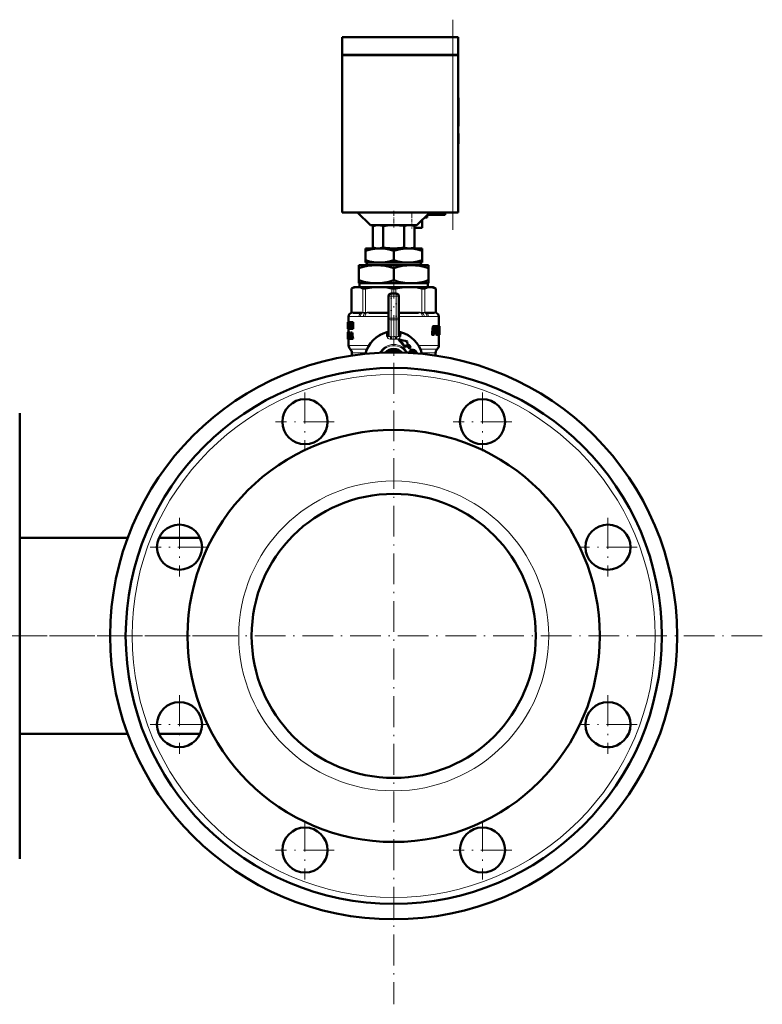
# Model space of a CAD drawing. Extents: x -1976 to 2357, y -1962 to 888.
# Tile 48 of 53: x 2069 to 2357, y -527 to -145. Entities that reach past the tile are written whole.
import ezdxf

# ---------------------------------------------------------------- set-up
doc = ezdxf.new("R2010")
doc.units = 0
doc.linetypes.add('DASHDOT', pattern=[18.5, 12, -3, 0.5, -3])

msp = doc.modelspace()

# ---------------------------------------------------------------- linework, layer by layer
at = {"color": 7, "linetype": 'DASHDOT', "lineweight": 18}
for p, q in [((2237.44, -226.39), (2237.44, -144.79)), ((2214.44, -240.99), (2214.44, -527.08)), ((2180, -289.51), (2180, -312.26)), ((2248.88, -289.51), (2248.88, -312.26)), ((2191.38, -300.89), (2168.62, -300.89)), ((2260.26, -300.89), (2237.51, -300.89)), ((2131.29, -338.22), (2131.29, -360.97)), ((2297.59, -338.22), (2297.59, -360.97)), ((2142.67, -349.6), (2119.92, -349.6)), ((2308.97, -349.6), (2286.22, -349.6)), ((2148.36, -384.04), (2039.19, -384.04)), ((2357.48, -384.04), (2071.4, -384.04)), ((2131.29, -407.1), (2131.29, -429.85)), ((2297.59, -407.1), (2297.59, -429.85)), ((2142.67, -418.48), (2119.92, -418.48)), ((2308.97, -418.48), (2286.22, -418.48)), ((2180, -455.81), (2180, -478.56)), ((2248.88, -455.81), (2248.88, -478.56)), ((2191.38, -467.19), (2168.62, -467.19)), ((2260.26, -467.19), (2237.51, -467.19))]:
    msp.add_line(p, q, dxfattribs=at)
at = {"color": 7, "lineweight": 50}
for p, q in [((2194.44, -151.59), (2237.44, -151.59)), ((2194.44, -158.49), (2194.44, -151.59)), ((2239.44, -151.59), (2237.44, -151.59)), ((2239.44, -158.49), (2239.44, -151.59)), ((2194.44, -158.49), (2237.44, -158.49)), ((2194.44, -158.59), (2237.44, -158.59)), ((2194.44, -158.59), (2194.44, -219.59)), ((2194.54, -158.59), (2194.54, -158.49)), ((2239.44, -158.49), (2237.44, -158.49)), ((2237.44, -158.59), (2238.86, -158.59)), ((2238.86, -158.59), (2239.44, -158.59)), ((2239.34, -158.59), (2239.34, -158.49)), ((2239.44, -219.59), (2239.44, -158.59)), ((2239.44, -175.15), (2239.54, -175.15)), ((2239.54, -175.15), (2239.54, -176.67)), ((2239.44, -176.67), (2239.54, -176.67)), ((2239.54, -176.63), (2239.54, -177.62)), ((2239.54, -182.61), (2239.54, -176.67)), ((2239.54, -177.62), (2239.54, -178.62)), ((2239.54, -178.62), (2239.54, -180.62)), ((2239.54, -180.62), (2239.54, -181.26)), ((2239.54, -181.26), (2239.54, -186.19)), ((2239.54, -185.84), (2239.54, -182.61)), ((2239.44, -185.84), (2239.54, -185.84)), ((2239.44, -186.19), (2239.54, -186.19)), ((2239.44, -188.94), (2239.54, -188.94)), ((2239.44, -188.95), (2239.54, -188.95)), ((2239.44, -189.04), (2239.54, -189.04)), ((2239.54, -188.95), (2239.54, -188.94)), ((2239.54, -189.11), (2239.54, -188.95)), ((2239.54, -189.04), (2239.54, -192.92)), ((2239.44, -192.92), (2239.54, -192.92)), ((2239.44, -193.04), (2239.54, -193.04)), ((2239.54, -193.04), (2239.54, -192.92)), ((2194.44, -219.59), (2237.44, -219.59)), ((2205.44, -224.59), (2200.44, -219.59)), ((2228.44, -219.59), (2223.44, -224.59)), ((2226.44, -221.59), (2227.44, -221.59)), ((2234.44, -220.59), (2227.44, -220.59)), ((2227.44, -221.59), (2227.44, -220.59)), ((2234.44, -219.59), (2234.44, -220.59)), ((2238.86, -219.59), (2237.44, -219.59)), ((2239.44, -219.59), (2238.86, -219.59)), ((2205.44, -224.59), (2223.44, -224.59)), ((2207.44, -224.59), (2206.31, -224.89)), ((2206.31, -224.89), (2206.31, -233.29)), ((2210.35, -224.88), (2210.35, -233.3)), ((2218.44, -224.87), (2218.44, -233.31)), ((2221.44, -224.59), (2222.48, -224.86)), ((2222.48, -224.86), (2222.48, -233.32)), ((2225.44, -225.59), (2225.44, -222.59)), ((2222.48, -225.59), (2225.44, -225.59)), ((2203.44, -233.59), (2203.44, -234.57)), ((2208.94, -233.59), (2203.44, -233.59)), ((2203.44, -238.17), (2203.44, -234.57)), ((2207.41, -233.59), (2206.31, -233.29)), ((2207.41, -233.59), (2213.82, -233.59)), ((2219.94, -233.59), (2208.94, -233.59)), ((2215.06, -233.59), (2213.82, -233.59)), ((2214.44, -238.17), (2214.44, -234.57)), ((2215.06, -233.59), (2219.98, -233.59)), ((2225.44, -233.59), (2219.94, -233.59)), ((2220.96, -233.59), (2219.98, -233.59)), ((2220.96, -233.59), (2221.47, -233.59)), ((2221.47, -233.59), (2222.48, -233.32)), ((2225.44, -233.59), (2225.44, -234.57)), ((2225.44, -238.17), (2225.44, -234.57)), ((2200.94, -241.29), (2200.94, -240.09)), ((2207.69, -240.09), (2200.94, -240.09)), ((2203.44, -239.09), (2203.44, -238.17)), ((2207.59, -239.09), (2203.44, -239.09)), ((2203.96, -240.09), (2203.96, -239.09)), ((2207.59, -239.09), (2210.29, -239.09)), ((2221.19, -240.09), (2207.69, -240.09)), ((2218.59, -239.09), (2210.29, -239.09)), ((2218.59, -239.09), (2221.29, -239.09)), ((2227.94, -240.09), (2221.19, -240.09)), ((2225.44, -239.09), (2221.29, -239.09)), ((2224.92, -239.09), (2224.92, -240.09)), ((2225.44, -238.17), (2225.44, -239.09)), ((2227.94, -240.09), (2227.94, -241.29)), ((2200.94, -245.96), (2200.94, -241.29)), ((2214.44, -245.96), (2214.44, -241.29)), ((2227.94, -245.96), (2227.94, -241.29)), ((2200.94, -247.09), (2200.94, -245.96)), ((2206.03, -247.09), (2200.94, -247.09)), ((2201.22, -247.09), (2201.22, -248.59)), ((2206.03, -247.09), (2209.35, -247.09)), ((2219.53, -247.09), (2209.35, -247.09)), ((2219.53, -247.09), (2222.85, -247.09)), ((2227.94, -247.09), (2222.85, -247.09)), ((2227.66, -248.59), (2227.66, -247.09)), ((2227.94, -245.96), (2227.94, -247.09)), ((2199.14, -248.59), (2198.05, -249.22)), ((2198.2, -249.14), (2198.05, -249.22)), ((2198.05, -258.44), (2198.05, -249.22)), ((2199.14, -248.59), (2200.31, -248.59)), ((2200.31, -248.59), (2208.59, -248.59)), ((2208.59, -248.59), (2220.3, -248.59)), ((2212.44, -260.67), (2212.44, -252.09)), ((2213.44, -251.09), (2215.44, -251.09)), ((2216.44, -252.09), (2216.44, -260.67)), ((2220.3, -248.59), (2228.58, -248.59)), ((2228.58, -248.59), (2229.74, -248.59)), ((2229.74, -248.59), (2230.84, -249.22)), ((2230.84, -249.22), (2230.69, -249.14)), ((2230.84, -258.44), (2230.84, -249.22)), ((2201.64, -258.59), (2198.6, -258.59)), ((2212.18, -258.59), (2204.84, -258.59)), ((2224.04, -258.59), (2216.71, -258.59)), ((2230.28, -258.59), (2227.24, -258.59)), ((2196.66, -262.2), (2196.64, -262.33)), ((2196.64, -262.33), (2196.64, -263.41)), ((2196.64, -263.41), (2196.64, -263.46)), ((2196.64, -263.46), (2196.64, -263.53)), ((2196.64, -263.53), (2196.64, -264.59)), ((2196.65, -263.45), (2196.67, -263.45)), ((2196.66, -262.2), (2196.67, -262.2)), ((2196.67, -262.2), (2196.81, -262.2)), ((2196.67, -264.77), (2196.67, -262.2)), ((2196.71, -262.67), (2196.71, -263.24)), ((2196.71, -262.67), (2196.81, -262.67)), ((2196.71, -263.24), (2196.81, -263.24)), ((2196.71, -263.71), (2196.71, -264.3)), ((2196.71, -263.71), (2196.81, -263.71)), ((2197.12, -262.2), (2196.81, -262.2)), ((2196.81, -262.2), (2196.81, -262.67)), ((2197.12, -262.67), (2196.81, -262.67)), ((2197.11, -263.24), (2196.81, -263.24)), ((2196.81, -263.24), (2196.81, -263.71)), ((2197.11, -263.71), (2196.81, -263.71)), ((2196.94, -260.03), (2196.94, -262.2)), ((2197.01, -262.67), (2197.01, -263.24)), ((2197.01, -263.71), (2197.01, -264.3)), ((2197.11, -263.24), (2197.11, -263.71)), ((2197.12, -262.2), (2197.12, -262.67)), ((2197.13, -262.2), (2197.38, -262.2)), ((2197.13, -262.64), (2197.13, -262.2)), ((2197.13, -262.64), (2197.18, -262.64)), ((2197.18, -264.33), (2197.18, -262.64)), ((2197.32, -262.64), (2197.32, -264.33)), ((2197.32, -262.64), (2197.38, -262.64)), ((2197.38, -262.2), (2197.51, -262.2)), ((2197.38, -262.2), (2197.38, -262.64)), ((2197.38, -262.64), (2197.51, -262.64)), ((2197.51, -262.2), (2197.71, -262.2)), ((2197.51, -264.77), (2197.51, -262.2)), ((2197.68, -262.94), (2197.68, -262.94)), ((2197.68, -263.36), (2197.68, -264.77)), ((2197.71, -262.2), (2198.03, -262.2)), ((2198.03, -262.2), (2198.11, -262.59)), ((2198.07, -263.77), (2198.12, -263.98)), ((2198.11, -262.2), (2198.33, -262.2)), ((2198.11, -263.62), (2198.11, -262.2)), ((2198.33, -262.2), (2198.66, -262.2)), ((2198.33, -262.2), (2198.33, -264.77)), ((2198.66, -262.2), (2198.66, -264.77)), ((2212.44, -267.32), (2212.44, -260.67)), ((2216.44, -267.32), (2216.44, -260.67)), ((2229.86, -263.74), (2230.2, -263.74)), ((2230.2, -263.74), (2231.07, -263.74)), ((2231.24, -263.74), (2231.18, -263.85)), ((2231.24, -263.74), (2231.55, -263.74)), ((2231.55, -263.74), (2232.13, -263.74)), ((2231.94, -260.03), (2231.94, -263.74)), ((2231.94, -263.74), (2232.24, -263.74)), ((2231.94, -263.74), (2232.15, -263.74)), ((2232.16, -263.8), (2232.13, -263.74)), ((2232.24, -263.74), (2232.24, -263.74)), ((2232.24, -263.74), (2232.24, -267.08)), ((2196.64, -264.41), (2196.64, -264.59)), ((2196.64, -264.41), (2196.67, -264.41)), ((2196.65, -266.16), (2196.64, -266.23)), ((2196.64, -266.23), (2196.64, -266.77)), ((2196.64, -266.23), (2196.69, -266.23)), ((2196.64, -266.77), (2196.66, -266.77)), ((2196.65, -267.39), (2196.64, -267.55)), ((2196.64, -267.55), (2196.64, -267.76)), ((2196.64, -267.55), (2196.68, -267.55)), ((2196.65, -266.16), (2196.71, -266.16)), ((2196.66, -267.16), (2196.65, -267.25)), ((2196.65, -267.25), (2196.65, -267.39)), ((2196.65, -267.25), (2196.67, -267.25)), ((2196.65, -267.39), (2196.67, -267.39)), ((2196.66, -264.77), (2196.67, -264.77)), ((2196.66, -266.14), (2196.94, -266.14)), ((2196.66, -267.13), (2196.66, -267.16)), ((2196.67, -264.77), (2196.82, -264.77)), ((2196.71, -266.67), (2196.7, -266.75)), ((2196.7, -266.75), (2196.7, -266.85)), ((2196.7, -266.75), (2196.81, -266.75)), ((2196.7, -266.85), (2196.7, -266.97)), ((2196.7, -266.85), (2197, -266.85)), ((2196.7, -266.97), (2196.71, -267.07)), ((2196.7, -266.97), (2197, -266.97)), ((2196.71, -264.3), (2196.82, -264.3)), ((2196.71, -266.67), (2196.78, -266.67)), ((2196.71, -267.07), (2196.72, -267.16)), ((2196.71, -267.07), (2197.01, -267.07)), ((2196.72, -266.61), (2196.76, -266.61)), ((2196.72, -267.16), (2196.75, -267.25)), ((2196.72, -267.16), (2197.01, -267.16)), ((2196.74, -266.14), (2197.04, -266.14)), ((2196.74, -267.25), (2196.78, -267.39)), ((2196.74, -267.25), (2197.01, -267.25)), ((2196.79, -266.69), (2196.77, -266.64)), ((2196.78, -266.16), (2197.08, -266.16)), ((2196.78, -267.39), (2197.01, -267.39)), ((2196.81, -266.77), (2196.79, -266.69)), ((2196.8, -267.55), (2197.01, -267.55)), ((2196.81, -266.23), (2196.81, -266.77)), ((2196.81, -266.23), (2196.97, -266.23)), ((2196.81, -266.77), (2197.01, -266.77)), ((2197.12, -264.3), (2196.82, -264.3)), ((2196.82, -264.3), (2196.82, -264.77)), ((2197.12, -264.77), (2196.82, -264.77)), ((2196.94, -264.77), (2196.94, -266.14)), ((2196.97, -266.18), (2197.18, -266.18)), ((2196.97, -266.63), (2196.97, -266.18)), ((2196.97, -266.63), (2197.01, -266.63)), ((2197, -266.77), (2197, -266.85)), ((2197, -266.85), (2197, -266.97)), ((2197, -266.97), (2197.01, -267.07)), ((2197.01, -268.31), (2197.01, -266.63)), ((2197.08, -266.16), (2197.09, -266.18)), ((2197.12, -264.3), (2197.12, -264.77)), ((2197.13, -264.33), (2197.18, -264.33)), ((2197.13, -264.77), (2197.13, -264.33)), ((2197.13, -264.77), (2197.38, -264.77)), ((2197.13, -266.63), (2197.13, -268.31)), ((2197.13, -266.63), (2197.18, -266.63)), ((2197.18, -266.18), (2197.49, -266.18)), ((2197.18, -266.18), (2197.18, -266.63)), ((2197.18, -266.63), (2197.49, -266.63)), ((2197.32, -264.33), (2197.38, -264.33)), ((2197.38, -264.33), (2197.51, -264.33)), ((2197.38, -264.33), (2197.38, -264.77)), ((2197.38, -264.77), (2197.51, -264.77)), ((2197.44, -266.63), (2197.44, -268.31)), ((2197.49, -266.18), (2197.49, -266.63)), ((2197.51, -264.77), (2197.68, -264.77)), ((2197.68, -264.77), (2198, -264.77)), ((2197.74, -266.18), (2197.98, -266.18)), ((2197.74, -267.74), (2197.83, -266.87)), ((2197.83, -266.87), (2197.87, -266.87)), ((2197.85, -266.64), (2197.85, -266.64)), ((2197.87, -266.87), (2197.97, -267.74)), ((2198.3, -266.18), (2197.98, -266.18)), ((2198, -264.37), (2198, -264.77)), ((2198.1, -264.77), (2198.33, -264.77)), ((2198.12, -263.98), (2198.12, -263.98)), ((2198.33, -264.77), (2198.66, -264.77)), ((2211.81, -266.15), (2211.86, -266.35)), ((2211.87, -267.79), (2211.86, -266.35)), ((2212.44, -266.61), (2212.44, -266.62)), ((2216.44, -266.61), (2216.44, -266.62)), ((2217.03, -266.35), (2216.99, -266.34)), ((2217.03, -266.35), (2217.01, -267.79)), ((2217.03, -266.35), (2217.07, -266.15)), ((2229.51, -264.43), (2229.3, -266.87)), ((2229.3, -266.87), (2229.65, -266.87)), ((2229.4, -267.2), (2229.75, -267.2)), ((2229.56, -264.16), (2229.9, -264.16)), ((2229.64, -263.95), (2229.98, -263.95)), ((2229.86, -264.43), (2229.65, -266.87)), ((2229.74, -263.8), (2230.09, -263.8)), ((2229.75, -267.2), (2230.01, -267.2)), ((2230.11, -266.99), (2230.3, -264.66)), ((2230.17, -266.28), (2230.39, -266.28)), ((2230.2, -265.94), (2230.29, -265.94)), ((2230.21, -265.8), (2230.3, -265.8)), ((2230.23, -265.59), (2230.4, -265.59)), ((2230.3, -265.8), (2230.29, -265.94)), ((2230.34, -264.5), (2230.41, -264.43)), ((2230.41, -265.52), (2230.34, -265.59)), ((2230.39, -266.28), (2230.88, -266.28)), ((2230.4, -265.59), (2230.67, -265.59)), ((2230.41, -264.43), (2230.77, -264.43)), ((2230.41, -265.52), (2230.74, -265.52)), ((2230.44, -264.43), (2230.49, -264.5)), ((2230.51, -264.66), (2230.45, -265.36)), ((2230.45, -265.36), (2230.78, -265.36)), ((2230.49, -264.5), (2230.82, -264.5)), ((2230.51, -264.66), (2230.83, -264.66)), ((2230.74, -265.52), (2230.67, -265.59)), ((2230.77, -264.43), (2230.82, -264.5)), ((2230.83, -264.66), (2230.78, -265.36)), ((2231.02, -266.16), (2230.98, -266.87)), ((2230.98, -266.87), (2231.29, -266.87)), ((2231.06, -267.2), (2231.37, -267.2)), ((2231.17, -265.59), (2231.25, -264.43)), ((2231.22, -263.96), (2231.48, -263.96)), ((2231.37, -267.2), (2231.56, -267.2)), ((2231.68, -266.05), (2231.65, -266.87)), ((2231.65, -266.87), (2231.95, -266.87)), ((2231.68, -266.03), (2231.68, -266.05)), ((2231.68, -266.05), (2231.98, -266.05)), ((2231.69, -265.82), (2231.82, -265.82)), ((2231.69, -265.88), (2231.98, -265.88)), ((2231.69, -267.2), (2232, -267.2)), ((2231.71, -265.48), (2231.76, -265.48)), ((2231.72, -265.34), (2231.77, -265.34)), ((2231.73, -265.06), (2232.01, -265.06)), ((2231.73, -265.13), (2231.83, -265.13)), ((2231.74, -264.9), (2232.02, -264.9)), ((2231.75, -264.66), (2232.03, -264.66)), ((2231.77, -265.34), (2231.76, -265.48)), ((2231.77, -264.5), (2232.03, -264.5)), ((2231.81, -264.43), (2232, -264.43)), ((2231.82, -265.82), (2231.95, -265.82)), ((2231.83, -265.13), (2231.98, -265.13)), ((2231.94, -267.2), (2231.94, -271.26)), ((2231.95, -265.82), (2231.98, -265.88)), ((2231.98, -266.05), (2231.95, -266.87)), ((2232, -264.43), (2232.03, -264.5)), ((2232, -267.2), (2232.09, -267.2)), ((2232.03, -264.66), (2232.02, -264.9)), ((2232.09, -267.2), (2232.22, -267.2)), ((2232.13, -266.99), (2232.15, -265.99)), ((2232.13, -266.87), (2232.2, -266.87)), ((2232.15, -265.7), (2232.14, -265.54)), ((2232.15, -265.42), (2232.16, -265.24)), ((2232.17, -264.95), (2232.18, -264.43)), ((2232.18, -263.96), (2232.23, -263.96)), ((2232.22, -267.2), (2232.24, -267.2)), ((2232.24, -267.2), (2232.24, -267.08)), ((2196.64, -267.76), (2196.64, -268.04)), ((2196.64, -267.76), (2196.72, -267.76)), ((2196.64, -268.04), (2196.64, -268.4)), ((2196.64, -268.04), (2196.75, -268.04)), ((2196.64, -268.4), (2196.64, -268.64)), ((2196.64, -268.4), (2196.66, -268.4)), ((2196.64, -268.64), (2196.66, -268.64)), ((2196.65, -268.77), (2196.67, -268.81)), ((2196.65, -268.77), (2196.68, -268.77)), ((2196.66, -268.66), (2196.66, -268.09)), ((2196.66, -268.09), (2196.75, -268.09)), ((2196.67, -268.81), (2196.71, -268.81)), ((2196.68, -268.28), (2196.74, -268.28)), ((2196.72, -267.75), (2196.7, -267.65)), ((2196.71, -268.81), (2197.01, -268.81)), ((2196.73, -267.84), (2196.72, -267.75)), ((2196.75, -267.95), (2196.73, -267.84)), ((2196.74, -268.28), (2196.75, -268.19)), ((2196.75, -268.19), (2196.75, -268.09)), ((2196.75, -268.77), (2197.05, -268.77)), ((2196.79, -268.64), (2196.97, -268.64)), ((2196.81, -268.4), (2196.97, -268.4)), ((2196.82, -267.76), (2197.01, -267.76)), ((2196.83, -268.04), (2197.01, -268.04)), ((2196.94, -268.81), (2196.94, -271.26)), ((2196.97, -268.31), (2197.01, -268.31)), ((2196.97, -268.76), (2196.97, -268.31)), ((2196.97, -268.76), (2197.18, -268.76)), ((2197.06, -268.76), (2197.05, -268.77)), ((2197.13, -268.31), (2197.18, -268.31)), ((2197.18, -268.31), (2197.49, -268.31)), ((2197.18, -268.31), (2197.18, -268.76)), ((2197.18, -268.76), (2197.45, -268.76)), ((2197.45, -268.76), (2197.64, -268.76)), ((2197.49, -268.31), (2197.49, -268.32)), ((2197.7, -268.19), (2197.64, -268.76)), ((2197.96, -268.76), (2197.64, -268.76)), ((2197.7, -268.19), (2198.02, -268.19)), ((2197.74, -267.74), (2197.97, -267.74)), ((2198.02, -268.19), (2197.96, -268.76)), ((2198.09, -268.76), (2198.02, -268.19)), ((2198.09, -268.76), (2198.34, -268.76)), ((2198.67, -268.76), (2198.34, -268.76)), ((2216.42, -268.98), (2216.42, -268.98)), ((2216.42, -268.98), (2216.47, -269.24)), ((2219.27, -271.09), (2218.96, -271.88)), ((2219.55, -270.38), (2219.79, -269.75)), ((2197.61, -272.75), (2197.53, -272.67)), ((2197.9, -275.25), (2197.91, -275.05)), ((2197.91, -275.05), (2198.01, -275.05)), ((2198.01, -275.05), (2198.31, -275.05)), ((2198.01, -275.05), (2198.06, -275.23)), ((2198.19, -274.17), (2198.19, -275.05)), ((2198.31, -275.05), (2198.36, -275.19)), ((2215.88, -273.59), (2213, -273.59)), ((2218.79, -271.88), (2218.96, -271.88)), ((2220.54, -272.39), (2220.38, -272.39)), ((2221.06, -271.89), (2220.54, -272.39)), ((2221.71, -272.97), (2221.87, -272.97)), ((2221.93, -273.53), (2222.02, -273.53)), ((2230.69, -274.17), (2230.69, -275.21)), ((2231.28, -272.75), (2231.36, -272.67)), ((2069.29, -425.51), (2069.29, -297.54)), ((2111.2, -345.99), (2069.29, -345.99)), ((2139.26, -345.99), (2123.32, -345.99)), ((2111.2, -422.09), (2069.29, -422.09)), ((2139.26, -422.09), (2123.32, -422.09)), ((2069.29, -470.54), (2069.29, -425.51))]:
    msp.add_line(p, q, dxfattribs=at)
at = {"color": 7, "lineweight": 18}
for p, q in [((2237.44, -158.49), (2237.44, -151.59)), ((2237.44, -158.59), (2237.44, -158.49)), ((2237.44, -158.59), (2237.44, -219.59)), ((2198.2, -249.14), (2198.2, -258.43)), ((2202.41, -258.43), (2202.41, -249.14)), ((2203.5, -249.14), (2203.5, -258.43)), ((2212.44, -252.09), (2213.44, -252.09)), ((2213.44, -251.09), (2213.44, -252.09)), ((2213.44, -252.09), (2213.44, -260.67)), ((2215.44, -252.09), (2213.44, -252.09)), ((2213.68, -251.09), (2213.68, -249.14)), ((2215.21, -249.14), (2215.21, -251.09)), ((2215.44, -251.09), (2215.44, -252.09)), ((2215.44, -260.67), (2215.44, -252.09)), ((2215.44, -252.09), (2216.44, -252.09)), ((2225.39, -258.43), (2225.39, -249.14)), ((2226.47, -249.14), (2226.47, -258.43)), ((2230.69, -258.43), (2230.69, -249.14)), ((2198.04, -258.62), (2197.92, -258.63)), ((2198.07, -258.62), (2198.04, -258.62)), ((2198.05, -258.44), (2198.18, -258.43)), ((2198.33, -258.6), (2198.07, -258.62)), ((2198.18, -258.43), (2198.2, -258.43)), ((2198.2, -258.43), (2198.49, -258.4)), ((2198.79, -258.39), (2201.82, -258.39)), ((2202.28, -258.62), (2201.95, -258.6)), ((2202.12, -258.4), (2202.41, -258.43)), ((2202.3, -258.62), (2202.28, -258.62)), ((2202.41, -258.43), (2202.44, -258.43)), ((2203.45, -258.62), (2203.39, -258.62)), ((2203.44, -258.43), (2203.5, -258.43)), ((2204.14, -258.6), (2203.45, -258.62)), ((2203.5, -258.43), (2204.21, -258.4)), ((2204.92, -258.39), (2212.25, -258.39)), ((2212.44, -258.59), (2212.18, -258.59)), ((2212.25, -258.39), (2212.44, -258.39)), ((2216.44, -258.39), (2216.63, -258.39)), ((2216.71, -258.59), (2216.44, -258.59)), ((2216.63, -258.39), (2223.96, -258.39)), ((2224.68, -258.4), (2225.39, -258.43)), ((2225.44, -258.62), (2224.74, -258.6)), ((2225.39, -258.43), (2225.44, -258.43)), ((2225.49, -258.62), (2225.44, -258.62)), ((2226.45, -258.43), (2226.47, -258.43)), ((2226.47, -258.43), (2226.76, -258.4)), ((2226.61, -258.62), (2226.58, -258.62)), ((2226.93, -258.6), (2226.61, -258.62)), ((2227.06, -258.39), (2230.1, -258.39)), ((2230.39, -258.4), (2230.69, -258.43)), ((2230.82, -258.62), (2230.55, -258.6)), ((2230.69, -258.43), (2230.71, -258.43)), ((2230.71, -258.43), (2230.84, -258.44)), ((2230.84, -258.62), (2230.82, -258.62)), ((2230.97, -258.63), (2230.84, -258.62)), ((2196.96, -260.06), (2196.94, -260.03)), ((2197.02, -260.09), (2200.94, -260.09)), ((2198.07, -263.77), (2198.11, -263.77)), ((2202.59, -260.06), (2201.57, -260.06)), ((2203.31, -260.09), (2212.44, -260.09)), ((2212.44, -260.67), (2213.44, -260.67)), ((2213.44, -260.67), (2215.44, -260.67)), ((2213.44, -260.67), (2213.44, -261.38)), ((2213.44, -267.87), (2213.44, -261.38)), ((2215.44, -261.38), (2213.44, -261.38)), ((2215.44, -260.67), (2215.44, -261.38)), ((2215.44, -260.67), (2216.44, -260.67)), ((2215.44, -261.38), (2215.44, -267.87)), ((2216.44, -260.09), (2225.58, -260.09)), ((2227.31, -260.06), (2226.3, -260.06)), ((2227.94, -260.09), (2231.86, -260.09)), ((2231.94, -260.03), (2231.93, -260.06)), ((2196.94, -271.26), (2204.82, -271.26)), ((2213.44, -267.87), (2214.44, -267.84)), ((2214.94, -267.85), (2215.44, -267.87)), ((2224.06, -271.26), (2231.94, -271.26)), ((2197.53, -272.67), (2204.09, -272.67)), ((2197.61, -272.75), (2204.06, -272.75)), ((2198.19, -274.17), (2203.58, -274.17)), ((2211.58, -274.04), (2211.7, -273.84)), ((2211.7, -273.84), (2212.03, -274.03)), ((2213, -273.09), (2215.88, -273.09)), ((2213, -273.09), (2213, -273.59)), ((2215.88, -273.09), (2215.88, -273.59)), ((2217.18, -273.84), (2216.85, -274.03)), ((2217.18, -273.84), (2217.3, -274.04)), ((2220.59, -273.8), (2220.74, -273.8)), ((2221.08, -273.12), (2221.24, -273.12)), ((2222.13, -273.56), (2222.28, -273.56)), ((2222.47, -273.69), (2222.62, -273.69)), ((2222.75, -273.92), (2222.9, -273.92)), ((2222.94, -274.24), (2223.09, -274.24)), ((2224.79, -272.67), (2231.36, -272.67)), ((2224.82, -272.75), (2231.28, -272.75)), ((2225.31, -274.17), (2230.69, -274.17))]:
    msp.add_line(p, q, dxfattribs=at)
at = {"color": 7, "linetype": 'DASHDOT', "lineweight": 18, "ltscale": 0.002997}
msp.add_line((2239.43, -181.25), (2239.55, -181.25), dxfattribs=at)
at = {"color": 7, "linetype": 'DASHDOT', "lineweight": 18, "ltscale": 0.159087}
msp.add_line((2214.44, -219.06), (2214.44, -225.42), dxfattribs=at)
at = {"color": 7, "linetype": 'DASHDOT', "lineweight": 18, "ltscale": 0.060014}
msp.add_line((2221.44, -219.39), (2221.44, -221.79), dxfattribs=at)
at = {"color": 7, "linetype": 'DASHDOT', "lineweight": 18, "ltscale": 0.090027}
msp.add_line((2221.44, -222.29), (2221.44, -225.89), dxfattribs=at)
at = {"color": 7, "linetype": 'DASHDOT', "lineweight": 18, "ltscale": 0.036911}
msp.add_line((2214.44, -233.23), (2214.44, -234.7), dxfattribs=at)
at = {"color": 7, "linetype": 'DASHDOT', "lineweight": 18, "ltscale": 0.094162}
msp.add_line((2214.44, -237.85), (2214.44, -241.62), dxfattribs=at)
at = {"color": 7, "linetype": 'DASHDOT', "lineweight": 18, "ltscale": 0.153835}
msp.add_line((2214.44, -251.6), (2214.44, -245.45), dxfattribs=at)
at = {"color": 7, "linetype": 'DASHDOT', "lineweight": 18, "ltscale": 0.059998}
for p, q in [((2213.24, -252.09), (2215.64, -252.09)), ((2213.24, -260.67), (2215.64, -260.67))]:
    msp.add_line(p, q, dxfattribs=at)
at = {"color": 7, "linetype": 'DASHDOT', "lineweight": 18, "ltscale": 0.257574}
msp.add_line((2213.44, -261.53), (2213.44, -251.23), dxfattribs=at)
at = {"color": 7, "linetype": 'DASHDOT', "lineweight": 18, "ltscale": 0.257589}
msp.add_line((2215.44, -251.23), (2215.44, -261.53), dxfattribs=at)
at = {"color": 7, "linetype": 'DASHDOT', "lineweight": 18, "ltscale": 0.012117}
msp.add_line((2211.8, -273.66), (2211.56, -274.08), dxfattribs=at)
at = {"color": 7, "linetype": 'DASHDOT', "lineweight": 18, "ltscale": 0.086621}
msp.add_line((2216.17, -273.09), (2212.71, -273.09), dxfattribs=at)
at = {"color": 7, "linetype": 'DASHDOT', "lineweight": 18, "ltscale": 0.002353}
msp.add_line((2214.44, -272.76), (2214.44, -272.66), dxfattribs=at)
at = {"color": 7, "linetype": 'DASHDOT', "lineweight": 18, "ltscale": 0.031364}
msp.add_line((2214.44, -274.06), (2214.44, -275.32), dxfattribs=at)
at = {"color": 7, "linetype": 'DASHDOT', "lineweight": 18, "ltscale": 0.012106}
msp.add_line((2217.32, -274.08), (2217.08, -273.66), dxfattribs=at)
at = {"color": 7, "lineweight": 50}
for points in [[(2210.35, -224.88), (2209.27, -224.66), (2208.33, -224.6), (2207.39, -224.67), (2206.31, -224.89)], [(2214.44, -224.59), (2212.94, -224.63), (2211.29, -224.77), (2210.35, -224.88)], [(2218.44, -224.87), (2216.69, -224.68), (2215.17, -224.6), (2214.44, -224.59)], [(2208.94, -233.59), (2208.01, -233.62), (2207.09, -233.71), (2206.24, -233.84), (2205.39, -234.01), (2204.41, -234.27), (2203.44, -234.57)], [(2206.31, -233.29), (2207.39, -233.52), (2208.33, -233.58), (2209.27, -233.52), (2210.35, -233.3)], [(2214.44, -234.57), (2213.54, -234.29), (2212.63, -234.05), (2211.41, -233.8), (2210.18, -233.64), (2208.94, -233.59)], [(2219.94, -233.59), (2219.01, -233.62), (2218.09, -233.71), (2217.24, -233.84), (2216.39, -234.01), (2215.41, -234.27), (2214.44, -234.57)], [(2225.44, -234.57), (2224.54, -234.29), (2223.63, -234.05), (2222.41, -233.8), (2221.18, -233.64), (2219.94, -233.59)], [(2207.69, -240.09), (2206.83, -240.11), (2205.98, -240.17), (2204.28, -240.41), (2202.6, -240.8), (2200.94, -241.29)], [(2203.44, -238.17), (2205.09, -238.65), (2205.92, -238.84), (2206.75, -238.99), (2207.59, -239.09)], [(2214.44, -241.29), (2212.78, -240.79), (2211.1, -240.41), (2209.4, -240.17), (2208.55, -240.11), (2207.69, -240.09)], [(2210.29, -239.09), (2211.14, -238.98), (2211.98, -238.84), (2213.22, -238.54), (2214.44, -238.17)], [(2214.44, -238.17), (2216.09, -238.65), (2216.92, -238.84), (2217.75, -238.99), (2218.59, -239.09)], [(2221.19, -240.09), (2220.33, -240.11), (2219.48, -240.17), (2217.78, -240.41), (2216.1, -240.8), (2214.44, -241.29)], [(2227.94, -241.29), (2226.28, -240.79), (2224.6, -240.41), (2222.9, -240.17), (2222.05, -240.11), (2221.19, -240.09)], [(2221.29, -239.09), (2222.14, -238.98), (2222.98, -238.84), (2224.22, -238.54), (2225.44, -238.17)], [(2200.94, -245.96), (2202.79, -246.51), (2204.47, -246.87), (2206.03, -247.09)], [(2209.35, -247.09), (2210.92, -246.87), (2212.59, -246.51), (2214.44, -245.96)], [(2214.44, -245.96), (2216.29, -246.51), (2217.97, -246.87), (2219.53, -247.09)], [(2222.85, -247.09), (2224.42, -246.87), (2226.09, -246.51), (2227.94, -245.96)], [(2200.31, -248.59), (2199.67, -248.64), (2199.04, -248.79), (2198.62, -248.95), (2198.2, -249.14)], [(2202.41, -249.14), (2201.68, -248.83), (2200.98, -248.65), (2200.31, -248.59)], [(2203.5, -249.14), (2202.96, -249.22), (2202.56, -249.19), (2202.41, -249.14)], [(2208.59, -248.59), (2206.86, -248.65), (2205.09, -248.85), (2203.5, -249.14)], [(2213.68, -249.14), (2211.91, -248.83), (2210.23, -248.65), (2208.59, -248.59)], [(2220.3, -248.59), (2218.57, -248.65), (2216.81, -248.85), (2215.21, -249.14)], [(2225.39, -249.14), (2223.62, -248.83), (2221.94, -248.65), (2220.3, -248.59)], [(2226.47, -249.14), (2226.32, -249.19), (2226.14, -249.22), (2225.67, -249.19), (2225.39, -249.14)], [(2228.58, -248.59), (2227.86, -248.65), (2227.13, -248.85), (2226.47, -249.14)], [(2230.69, -249.14), (2229.99, -248.84), (2229.28, -248.65), (2228.58, -248.59)], [(2231.55, -263.74), (2231.51, -263.8), (2231.48, -263.96)], [(2196.64, -264.59), (2196.64, -264.73), (2196.66, -264.77)], [(2196.7, -266.18), (2196.72, -266.15), (2196.74, -266.14)], [(2211.86, -266.35), (2212.1, -266.31), (2212.23, -266.33), (2212.32, -266.38), (2212.41, -266.49), (2212.44, -266.61)], [(2211.87, -267.79), (2212.05, -267.75), (2212.21, -267.68), (2212.33, -267.57), (2212.42, -267.45), (2212.44, -267.32)], [(2217.01, -267.79), (2216.84, -267.75), (2216.67, -267.68), (2216.55, -267.57), (2216.47, -267.45), (2216.44, -267.32)], [(2229.3, -266.87), (2229.3, -267.04), (2229.34, -267.15), (2229.36, -267.18), (2229.4, -267.2)], [(2229.65, -266.87), (2229.66, -267.04), (2229.69, -267.15), (2229.71, -267.18), (2229.75, -267.2)], [(2230.01, -267.2), (2230.07, -267.13), (2230.11, -266.99)], [(2230.29, -265.94), (2230.29, -266.12), (2230.32, -266.2), (2230.34, -266.25), (2230.39, -266.28)], [(2230.4, -265.59), (2230.33, -265.65), (2230.3, -265.8)], [(2230.98, -266.87), (2230.98, -267.01), (2231.01, -267.16), (2231.03, -267.19), (2231.06, -267.2)], [(2231.29, -266.87), (2231.29, -267.01), (2231.33, -267.16), (2231.34, -267.19), (2231.37, -267.2)], [(2231.56, -267.2), (2231.6, -267.14), (2231.62, -266.99)], [(2231.65, -266.87), (2231.66, -267.14), (2231.69, -267.2)], [(2231.75, -264.65), (2231.77, -264.5), (2231.81, -264.43)], [(2231.76, -265.48), (2231.78, -265.75), (2231.8, -265.8), (2231.82, -265.82)], [(2231.83, -265.13), (2231.79, -265.19), (2231.77, -265.34)], [(2231.95, -266.87), (2231.95, -266.96), (2231.97, -267.16), (2231.99, -267.19), (2232, -267.2)], [(2232.01, -265.06), (2232, -265.1), (2231.99, -265.12), (2231.98, -265.13)], [(2232.09, -267.2), (2232.13, -267.03), (2232.13, -266.99)], [(2232.2, -266.87), (2232.21, -267.17), (2232.21, -267.19), (2232.22, -267.2)], [(2196.68, -268.28), (2196.69, -268.33), (2196.71, -268.35)], [(2218.79, -271.88), (2217.91, -270.74), (2216.96, -269.72), (2216.47, -269.24)], [(2220.59, -273.8), (2220.71, -273.46), (2220.93, -273.21), (2221.08, -273.12)], [(2220.74, -273.8), (2220.8, -273.58), (2220.91, -273.39), (2221.06, -273.24), (2221.24, -273.12)], [(2221.13, -274.08), (2221.2, -273.91), (2221.3, -273.78), (2221.49, -273.64)]]:
    msp.add_lwpolyline(points, dxfattribs=at)
at = {"color": 7, "lineweight": 18}
for points in [[(2202.44, -258.43), (2202.95, -258.44), (2203.44, -258.43)], [(2225.44, -258.43), (2226.14, -258.44), (2226.45, -258.43)], [(2213.5, -268.86), (2213, -268.83), (2212.53, -268.69), (2212.26, -268.53), (2212.04, -268.31), (2211.92, -268.06), (2211.87, -267.79)], [(2215.39, -268.86), (2214.63, -268.83), (2213.88, -268.84), (2213.5, -268.86)], [(2217.01, -267.79), (2216.96, -268.07), (2216.83, -268.33), (2216.61, -268.54), (2216.34, -268.7), (2215.88, -268.83), (2215.39, -268.86)]]:
    msp.add_lwpolyline(points, dxfattribs=at)
at = {"color": 7, "lineweight": 50}
for centre, radius in [((2214.44, -384.04), 110.03), ((2214.44, -384.04), 104.03), ((2180, -300.89), 8.75), ((2248.88, -300.89), 8.75), ((2214.44, -384.04), 80), ((2214.44, -384.04), 55.15), ((2131.29, -349.6), 8.75), ((2297.59, -349.6), 8.75), ((2131.29, -418.48), 8.75), ((2297.59, -418.48), 8.75), ((2180, -467.19), 8.75), ((2248.88, -467.19), 8.75)]:
    msp.add_circle(centre, radius, dxfattribs=at)
at = {"color": 7, "lineweight": 18}
for radius in [101.53, 60.15]:
    msp.add_circle((2214.44, -384.04), radius, dxfattribs=at)
at = {"color": 7, "lineweight": 50}
for centre, radius, start, end in [((2220.63, -232.67), 8.1, 93.8646, 105.7504), ((2220.31, -232.63), 8.07, 74.3961, 86.1527), ((2214.69, -202.41), 31.19, 262.0055, 268.4072), ((2214.21, -202.61), 30.99, 271.5777, 277.8431), ((2220.66, -225.38), 8.24, 254.3235, 265.2431), ((2220.28, -225.41), 8.2, 274.7406, 285.5314), ((2213.44, -252.09), 1, 90, 180), ((2214.43, -245.49), 3.73, 258.3238, 270.1707), ((2214.45, -245.49), 3.73, 269.8321, 281.6725), ((2215.44, -252.09), 1, 0, 90), ((2198.44, -260.03), 1.5, 110.5177, 180), ((2197.85, -258.44), 0.2, 290.5165, 359.9999), ((2231.04, -258.44), 0.2, 180.0001, 249.4835), ((2230.44, -260.03), 1.5, 359.9834, 69.4823), ((2137.08, -263.47), 59.58, 0.0165, 1.0927), ((2141.13, -263.43), 55.53, 358.9821, 359.9746), ((2184.36, -263.29), 13.33, 359.7204, 1.5136), ((2202.09, -262.16), 4.48, 190.0104, 192.7994), ((2249.48, -251.12), 52.95, 192.0714, 193.8139), ((2249.01, -252.04), 52.48, 192.226, 194.0417), ((2205.48, -263.69), 7.36, 179.4536, 182.2095), ((2229.87, -263.91), 0.163, 93.6909, 138.2675), ((2230.21, -263.9), 0.158, 93.9134, 139.1034), ((2231.06, -263.85), 0.107, 28.887, 85.6361), ((2235.47, -263.93), 3.23, 176.7474, 180.536), ((2196.67, -266.15), 0.0248, 125.531, 190.0323), ((2209.15, -266.87), 12.49, 178.5631, 180.1555), ((2207.23, -266.95), 10.57, 179.7427, 182.127), ((2200.52, -266.64), 3.85, 175.2413, 178.8012), ((2198.93, -267.28), 2.26, 181.5448, 189.4062), ((2197.36, -266.36), 0.687, 164.8283, 176.5088), ((2196.96, -266.69), 0.248, 160.8825, 173.4865), ((2196.75, -266.62), 0.0244, 106.4853, 170.0826), ((2196.73, -266.19), 0.0529, 31.7651, 83.5666), ((2196.73, -266.62), 0.0251, 33.1999, 78.8476), ((2196.64, -266.69), 0.149, 21.8787, 36.5135), ((2196.54, -266.32), 0.287, 17.5379, 34.226), ((2194.51, -267.84), 2.31, 7.0684, 11.2147), ((2193.77, -267.92), 3.06, 2.9639, 6.9168), ((2197.03, -266.19), 0.053, 31.7591, 83.5615), ((2352.69, -284.99), 156.09, 173.0783, 174.0305), ((2195.08, -266.56), 2.77, 353.6796, 358.3431), ((2200.99, -266.55), 3.13, 181.6147, 185.8624), ((2368.4, -243.95), 171.86, 187.4325, 188.3), ((2364.08, -244.12), 167.24, 187.5802, 188.472), ((2214.44, -277.09), 11.25, 103.5334, 166.975), ((2214.51, -277.41), 11.58, 100.2895, 103.4877), ((2214.37, -277.41), 11.58, 76.512, 79.7106), ((2216.76, -266.62), 0.322, 156.4258, 178.4255), ((2216.73, -266.61), 0.287, 126.1882, 155.079), ((2216.78, -266.69), 0.38, 96.3363, 125.445), ((2214.44, -277.09), 11.25, 13.0246, 76.4663), ((2231.05, -264.55), 1.54, 165.5109, 175.6995), ((2230.69, -264.46), 1.17, 154.2079, 165.6194), ((2230.15, -264.2), 0.571, 135.6429, 154.0272), ((2231.45, -264.55), 1.59, 165.9006, 175.7281), ((2231.06, -264.45), 1.19, 154.7161, 165.9308), ((2230.5, -264.19), 0.572, 136.3208, 154.5448), ((2230.81, -264.7), 0.507, 156.3492, 175.5227), ((2229.92, -265.32), 0.531, 337.5997, 355.9584), ((2230.08, -264.61), 0.434, 352.6684, 14.6166), ((2230.25, -265.32), 0.532, 337.6203, 355.9573), ((2230.4, -264.61), 0.434, 352.6684, 14.6166), ((2230.87, -266.14), 0.137, 274.5225, 323.8495), ((2230.56, -265.88), 0.537, 320.2641, 338.6513), ((2229.88, -265.6), 1.28, 338.1164, 348.3983), ((2229.3, -265.47), 1.88, 347.9871, 356.3113), ((2230.76, -264.05), 0.462, 12.8652, 32.9613), ((2230.03, -264.24), 1.23, 3.537, 13.8801), ((2229.19, -264.3), 2.06, 356.2323, 3.7222), ((1716.51, -231.95), 515.97, 356.1195, 356.4432), ((1801.79, -242.41), 430.53, 356.7272, 357.0393), ((2231.1, -265.99), 0.888, 356.4864, 7.0833), ((2230.94, -264.87), 1.09, 349.7197, 358.4317), ((2231.08, -264.61), 0.955, 356.6451, 6.5567), ((2232.84, -265.49), 0.702, 174.3847, 184.2446), ((2226.23, -265.85), 5.93, 358.6427, 1.4527), ((2231.07, -264.01), 1.1, 3.3767, 11.1055), ((2225.79, -264.82), 6.38, 356.2144, 358.8262), ((2228.11, -264.23), 4.08, 0.8723, 3.9467), ((2224.48, -264.3), 7.7, 358.9898, 0.9957), ((1904.62, -261.71), 327.62, 359.0986, 359.6074), ((2197.81, -268.63), 1.16, 180.1643, 186.6208), ((2198.41, -268.02), 1.75, 182.2701, 188.7385), ((2197.17, -268.63), 0.506, 183.4115, 195.8529), ((2196.72, -268.77), 0.0432, 186.0627, 252.1001), ((2196.7, -268.33), 0.0258, 289.8212, 350.8077), ((2196.69, -268.75), 0.0592, 289.816, 345.1357), ((2196.46, -268.24), 0.283, 340.5543, 352.0053), ((2194.98, -268.08), 1.77, 359.7531, 4.1264), ((2196.24, -268.55), 0.548, 336.9994, 351.2589), ((2194.63, -268.26), 2.19, 349.9853, 356.2651), ((2191.87, -268.07), 4.95, 356.1295, 0.3342), ((2191.7, -268.02), 5.13, 359.805, 2.8778), ((2198.94, -271.26), 2, 180, 225), ((2196.99, -268.75), 0.059, 289.7611, 345.1868), ((2202.85, -268.97), 10.65, 0.6083, 5.9289), ((2226.03, -268.97), 10.65, 174.0711, 179.3917), ((2205.22, -325.22), 57.35, 75.2881, 78.7368), ((2213.47, -277.98), 8.89, 38.9605, 49.6331), ((2213.56, -277.97), 8.95, 38.6505, 50.3021), ((2213.33, -278.12), 9.93, 38.9185, 51.2514), ((2229.94, -271.26), 2, 315, 360), ((2196.19, -274.17), 2, 0, 45.0002), ((2199.02, -275.21), 1.13, 174.8315, 182.1364), ((2214.44, -277.09), 4.5, 42.3672, 137.6325), ((2213, -274.59), 1, 90, 145.9961), ((2214.44, -277.09), 3.25, 71.2627, 108.737), ((2215.88, -274.59), 1, 34.003, 90), ((2222.01, -274.02), 1.44, 171.1534, 186.0692), ((2222.17, -274.03), 1.45, 170.9425, 186.1119), ((2221.71, -274.36), 1.39, 89.8049, 116.8945), ((2221.92, -274.26), 0.814, 167.1796, 175.8973), ((2221.86, -274.36), 1.39, 89.8199, 116.9068), ((2221.96, -274.61), 1.08, 91.6751, 115.6658), ((2221.87, -274.52), 1.55, 83.1896, 89.9391), ((2221.86, -274.79), 1.27, 77.9335, 86.4613), ((2222.02, -274.74), 1.22, 77.6898, 90.1269), ((2221.87, -274.43), 1.46, 48.039, 82.874), ((2221.88, -274.7), 1.18, 59.9266, 77.7321), ((2222.03, -274.7), 1.17, 59.9339, 77.727), ((2221.95, -274.6), 1.05, 40.1441, 60.4387), ((2222.08, -274.63), 1.08, 40.4135, 60.0733), ((2221.86, -274.68), 1.17, 22.2309, 40.3342), ((2221.57, -274.83), 1.96, 22.0116, 49.2527), ((2222.01, -274.68), 1.17, 22.0731, 40.0674), ((2221.83, -274.69), 1.2, 17.2444, 22.2383), ((2221.97, -274.69), 1.21, 16.5469, 22.0936), ((2221.51, -274.86), 2.02, 13.8888, 22.2949), ((2232.69, -274.17), 2, 134.9997, 180), ((2214.44, -384.04), 55.15, 207.6021, 208.6482), ((2297.59, -418.48), 8.75, 269.9958, 275.625)]:
    msp.add_arc(centre, radius, start, end, dxfattribs=at)
at = {"color": 7, "lineweight": 18}
for centre, radius, start, end in [((2198.46, -260.07), 1.5, 105.9772, 179.784), ((2197.98, -258.44), 0.196, 289.2011, 2.0769), ((2198, -258.44), 0.195, 288.8448, 2.6072), ((2198.3, -258.41), 0.192, 279.6889, 3.0559), ((2198.59, -261.55), 2.96, 89.7465, 95.0069), ((2198.77, -261.52), 3.13, 89.7592, 95.1871), ((2201.65, -262.61), 4.02, 85.7024, 90.1944), ((2201.84, -261.52), 3.13, 84.8129, 90.2408), ((2201.92, -258.4), 0.199, 279.7602, 1.0432), ((2202.21, -258.43), 0.202, 288.6376, 0.5069), ((2202.23, -258.43), 0.202, 289.9883, 0.854), ((2202.82, -236.63), 21.99, 268.6539, 271.4886), ((2204.81, -278.24), 19.65, 89.9051, 91.9429), ((2204.89, -276.57), 18.18, 89.8986, 92.1508), ((2224, -276.57), 18.18, 87.8492, 90.1014), ((2224.07, -278.24), 19.65, 88.0571, 90.0949), ((2226.06, -236.62), 22, 268.5123, 271.3456), ((2226.65, -258.43), 0.202, 179.146, 250.0117), ((2226.67, -258.43), 0.202, 179.4931, 251.3624), ((2227.04, -261.52), 3.13, 89.7592, 95.1871), ((2226.96, -258.4), 0.199, 178.9568, 260.2398), ((2227.23, -262.61), 4.02, 89.8056, 94.2976), ((2230.11, -261.52), 3.13, 84.8129, 90.2408), ((2230.29, -261.55), 2.96, 84.9931, 90.2535), ((2230.58, -258.41), 0.192, 176.9441, 260.3111), ((2230.88, -258.44), 0.195, 177.3928, 251.1552), ((2230.9, -258.44), 0.196, 177.9231, 250.7989), ((2230.42, -260.07), 1.5, 0.216, 74.0228), ((2197.01, -260.01), 0.073, 220.243, 277.8347), ((2200.96, -252.94), 7.15, 269.8403, 274.8785), ((2203.27, -251.14), 8.94, 265.6487, 270.2682), ((2225.62, -251.15), 8.93, 269.7295, 274.3536), ((2227.92, -252.93), 7.16, 265.1242, 270.157), ((2231.87, -260.01), 0.0729, 262.143, 319.7781), ((2214.44, -277.09), 11.04, 103.5334, 166.615), ((2212.91, -267.32), 0.472, 179.4074, 212.8002), ((2212.98, -267.26), 0.563, 214.2454, 243.5991), ((2215.9, -267.26), 0.563, 296.4023, 325.7524), ((2215.97, -267.32), 0.472, 327.2015, 0.5923), ((2216.8, -266.89), 0.588, 71.5745, 96.1847), ((2214.44, -277.09), 11.04, 13.3847, 76.4664), ((2214.44, -277.09), 6.21, 28.3331, 151.6665), ((2214.44, -277.09), 5.71, 31.3682, 148.6314), ((2213.13, -267), 0.858, 242.6509, 253.4953), ((2213.21, -266.73), 1.15, 253.3736, 262.1989), ((2213.27, -266.23), 1.64, 262.413, 275.9389), ((2214.38, -282.49), 14.65, 87.7959, 89.7516), ((2215.61, -266.24), 1.64, 264.0327, 277.6176), ((2215.67, -266.73), 1.15, 277.7999, 286.6272), ((2215.76, -267), 0.858, 286.5016, 297.3521), ((2213, -274.59), 1.5, 90, 150), ((2215.88, -274.59), 1.5, 30, 90)]:
    msp.add_arc(centre, radius, start, end, dxfattribs=at)
for centre, major_axis, ratio, start_param, end_param in [((2198.51, -260.09), (0, -1.5), 0.995414, 3.264935, 4.712389), ((2198.6, -258.39), (0, 0.2), 0.92388, 3.141593, 4.712389), ((2202.1, -260.09), (0, -1.5), 0.771505, 3.264935, 4.712389), ((2202.67, -260.06), (0.14, -1.49), 0.734075, 3.351169, 4.642046), ((2201.64, -258.39), (0, 0.2), 0.92388, 3.141593, 4.712389), ((2203.6, -260.06), (-0.13, -1.49), 0.675962, 3.481187, 4.772063), ((2204.26, -260.09), (0, -1.5), 0.636223, 3.264935, 4.712389), ((2203.36, -258.43), (0.007, -0.2), 0.408466, 0.272287, 1.557437), ((2203.42, -258.43), (0.008, -0.2), 0.382405, 0.255495, 1.554996), ((2204.13, -258.4), (0.008, -0.2), 0.382432, 0.102908, 1.555785), ((2204.84, -258.39), (0, 0.2), 0.382683, 3.141593, 4.712389), ((2212.18, -258.39), (0, 0.2), 0.382683, 3.141593, 4.712389), ((2216.71, -258.39), (0, 0.2), 0.382683, 1.570796, 3.141593), ((2224.04, -258.39), (0, 0.2), 0.382683, 1.570796, 3.141593), ((2224.75, -258.4), (-0.008, -0.2), 0.382432, 4.727401, 6.180277), ((2224.62, -260.09), (0, 1.5), 0.636223, 4.712389, 6.159843), ((2225.46, -258.43), (-0.008, -0.2), 0.382405, 4.728189, 6.02769), ((2225.52, -258.43), (-0.007, -0.2), 0.408466, 4.725748, 6.010898), ((2225.28, -260.06), (0.13, -1.49), 0.675962, 1.511122, 2.801999), ((2226.21, -260.06), (-0.14, -1.49), 0.734075, 1.64114, 2.932016), ((2226.79, -260.09), (0, 1.5), 0.771505, 4.712389, 6.159843), ((2227.24, -258.39), (0, -0.2), 0.92388, 4.712389, 6.283185), ((2230.28, -258.39), (0, -0.2), 0.92388, 4.712389, 6.283185), ((2230.37, -260.09), (0, 1.5), 0.995414, 4.712389, 6.159843), ((2213.44, -260.67), (-1, 0), 0.707107, 0, 1.570796), ((2215.44, -260.67), (-1, 0), 0.707107, 1.570796, 3.141593)]:
    msp.add_ellipse(centre, major_axis=major_axis, ratio=ratio, start_param=start_param, end_param=end_param, dxfattribs=at)
at = {"color": 7, "lineweight": 50}
msp.add_ellipse((2083.62, -312.8), major_axis=(137.22, 36.89), ratio=0.297071, start_param=0.104015, end_param=0.186751, dxfattribs=at)

doc.saveas('drawing.dxf')
